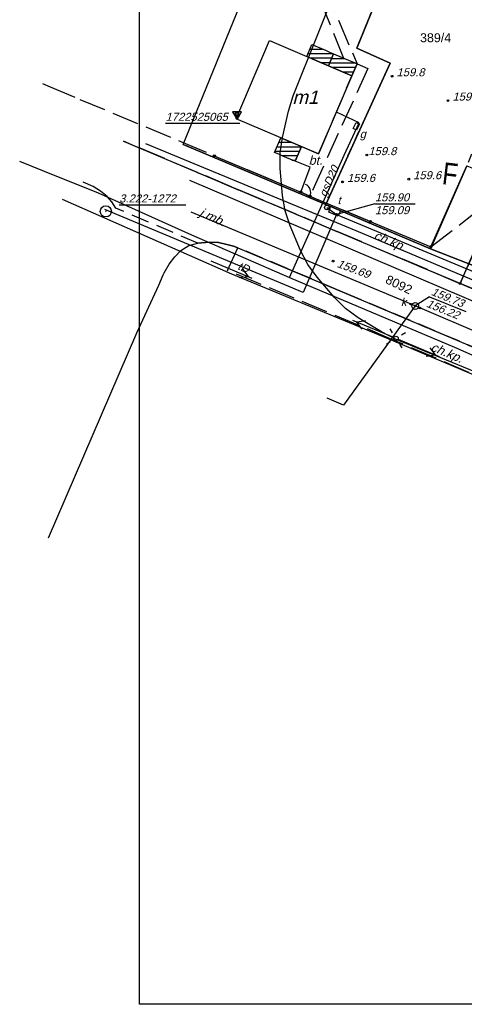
# Model space of a CAD drawing. Header units: inches. Extents: x -32878 to 1350, y -30866 to -1619.
# Tile 1 of 32: x -32878 to -27888, y -30866 to -19821. Entities that reach past the tile are written whole.
import ezdxf

# ---------------------------------------------------------------- set-up
doc = ezdxf.new("R2010")
doc.units = ezdxf.units.IN
doc.header["$MEASUREMENT"] = 0
for name, pattern in [('4001', [0]), ('4002', [2, 1, -1]), ('4003', [3, 2, -1]), ('4004', [4, 3, -1])]:
    doc.linetypes.add(name, pattern=pattern)
doc.layers.add('area', color=6, linetype='Continuous', plot=False)
for name, color, linetype in [('BUDYNKI', 7, 'Continuous'), ('DROGI', 135, 'Continuous'), ('DZIALKI', 7, 'Continuous'), ('ELEMENTY_BUDYNKOW', 7, 'Continuous'), ('LINIE_NAPOWIETRZNE', 184, 'Continuous'), ('ODGIK_1', 7, 'Continuous'), ('OGRODZENIA', 9, 'Continuous'), ('OSNOWA', 7, 'Continuous'), ('RZEZBA', 8, 'Continuous'), ('RZEŹBA', 8, 'Continuous'), ('SYSTEM', 250, 'Continuous'), ('UZ_GAZ', 54, 'Continuous'), ('UZ_KANALIZACJA', 14, 'Continuous'), ('UZ_TELEKOMUNIKACJA', 30, 'Continuous'), ('UZ_WODA', 140, 'Continuous'), ('UZYTKI', 7, 'Continuous')]:
    doc.layers.add(name, color=color, linetype=linetype)
doc.layers.add('sc', color=4, linetype='Continuous', lineweight=30)
doc.styles.add('arialce', font='arial.ttf', dxfattribs={"width": 0.8})
doc.styles.get("Standard").update_dxf_attribs({"font": 'arial.ttf'})

# ---------------------------------------------------------------- blocks, each defined once
blk = doc.blocks.new('1812')
at = {"layer": 'RZEŹBA', "color": 8, "linetype": 'Continuous'}
blk.add_circle((0, 0), 0.2, dxfattribs=at)
blk = doc.blocks.new('1753')
at = {"layer": 'UZ_TELEKOMUNIKACJA', "color": 30, "linetype": 'Continuous'}
for radius in [0.16, 0.08]:
    blk.add_circle((0, 0), radius, dxfattribs=at)
blk = doc.blocks.new('1726')
at = {"layer": 'UZ_KANALIZACJA', "color": 14, "linetype": 'Continuous'}
for radius in [0.16, 0.08]:
    blk.add_circle((0, 0), radius, dxfattribs=at)
blk = doc.blocks.new('1363')
at = {"layer": 'LINIE_NAPOWIETRZNE', "color": 184, "linetype": 'Continuous'}
for p, q in [((0, 1.5), (0, 2.5)), ((-1.5, 0), (-2.5, 0)), ((1.5, 0), (2.5, 0)), ((0, -1.5), (0, -2.5))]:
    blk.add_line(p, q, dxfattribs=at)
blk = doc.blocks.new('1047')
at = {"layer": 'LINIE_NAPOWIETRZNE', "color": 1, "linetype": 'Continuous'}
blk.add_line((0, 0.5), (0, 10.5), dxfattribs=at)
blk = doc.blocks.new('1046')
at = {"layer": 'LINIE_NAPOWIETRZNE', "color": 1, "linetype": 'Continuous'}
for p in [(-1, 7.8), (1, 7.8)]:
    blk.add_line(p, (0, 9.53), dxfattribs=at)
blk = doc.blocks.new('1361')
at = {"layer": 'LINIE_NAPOWIETRZNE', "color": 184, "linetype": 'Continuous'}
blk.add_circle((0, 0), 0.5, dxfattribs=at)
blk = doc.blocks.new('1756')
at = {"layer": 'UZ_TELEKOMUNIKACJA', "color": 30, "linetype": 'Continuous'}
for radius in [0.16, 0.08]:
    blk.add_circle((0, 0), radius, dxfattribs=at)
blk = doc.blocks.new('1001')
at = {"layer": 'SYSTEM', "color": 250, "linetype": 'Continuous'}
blk.add_line((0, 0), (0, 0), dxfattribs=at)
blk = doc.blocks.new('1811')
at = {"layer": 'RZEŹBA', "color": 8, "linetype": 'Continuous'}
blk.add_circle((0, 0), 0.2, dxfattribs=at)
blk = doc.blocks.new('2284')
at = {"layer": 'OGRODZENIA', "color": 184, "linetype": 'Continuous'}
blk.add_line((0, 0), (0, 1), dxfattribs=at)
blk = doc.blocks.new('1284')
at = {"layer": 'OGRODZENIA', "color": 184, "linetype": 'Continuous'}
blk.add_arc((0, 2), 2, 270, 0, dxfattribs=at)
blk = doc.blocks.new('1281')
at = {"layer": 'OGRODZENIA', "color": 184, "linetype": 'Continuous'}
for radius in [0.24, 0.16, 0.08]:
    blk.add_circle((0, 0), radius, dxfattribs=at)
blk = doc.blocks.new('1115')
at = {"layer": 'OSNOWA', "color": 7, "linetype": 'Continuous'}
for radius in [1.25, 0.05]:
    blk.add_circle((0, 0), radius, dxfattribs=at)
blk = doc.blocks.new('1116')
at = {"layer": 'OSNOWA', "color": 7, "linetype": 'Continuous'}
for p, q in [((1, 0.58), (-1, 0.58)), ((-1, 0.58), (0, -1.15)), ((0.5, 0.29), (-0.5, 0.29)), ((-0.5, 0.29), (0, -0.57)), ((0, -1.15), (1, 0.58)), ((0, -0.57), (0.5, 0.29))]:
    blk.add_line(p, q, dxfattribs=at)
blk = doc.blocks.new('nxsd')
at = {"layer": 'BUDYNKI', "color": 7, "linetype": '4001'}
blk.add_polyline3d([(-57.27, -7.73, 0), (-66.51, -3.79, 0), (-62.77, 4.97, 0), (-53.53, 1.02, 0), (-57.27, -7.73, 0)], dxfattribs=at)
at = {"layer": 'DROGI', "color": 8, "linetype": '4004'}
for p, q in [((-88.23, 0.15), (-87.38, -0.21)), ((-87.38, -0.21), (-84.05, -1.62)), ((-84.05, -1.62), (-72.65, -6.38)), ((-41.37, -22.28, 159.58), (-79.17, -6.31, 159.59)), ((-72.65, -6.38, 159.78), (-68.97, -7.96, 159.75)), ((-68.97, -7.96, 159.75), (-59.26, -12.02, 159.69)), ((-59.26, -12.02, 159.69), (-58.23, -12.48, 159.71)), ((-58.23, -12.48, 159.71), (-44.67, -18.16, 159.73)), ((-44.67, -18.16, 159.73), (-39.87, -14.48, 159.94)), ((-39.35, -17.65, 159.8), (-41.37, -22.28, 159.58)), ((-67.48, -20.81, 159.74), (-66.34, -18.26, 159.68)), ((-66.34, -18.26, 159.68), (-22.09, -36.92, 159.51)), ((-52.64, -27.01), (-67.48, -20.81)), ((-49.03, -28.55), (-52.64, -27.01)), ((-25.7, -38.54), (-49.03, -28.55))]:
    blk.add_line(p, q, dxfattribs=at)
at = {"layer": 'DROGI', "color": 8, "linetype": '4003'}
for p, q in [((-79.17, -6.31, 159.59), (-41.37, -22.28, 159.58)), ((-82.58, -11.38, 159.58), (-83.69, -10.92, 159.58)), ((-81.73, -11.92), (-82.58, -11.38)), ((-80.99, -12.53), (-81.73, -11.92)), ((-80.46, -13.13), (-80.99, -12.53)), ((-80.01, -13.82), (-80.46, -13.13)), ((-70.83, -17.74), (-80.01, -13.82)), ((-69.53, -17.63), (-70.83, -17.74)), ((-68.49, -17.68), (-69.53, -17.63)), ((-67.56, -17.89), (-68.49, -17.68)), ((-66.83, -18.1), (-67.56, -17.89)), ((-66.34, -18.26), (-66.83, -18.1)), ((-22.09, -36.92, 159.51), (-66.34, -18.26, 159.68)), ((-41.37, -22.28, 159.58), (-25.05, -29.06, 159.53))]:
    blk.add_line(p, q, dxfattribs=at)
at = {"layer": 'DROGI', "color": 8, "linetype": '4001'}
for p, q in [((-79.17, -6.31, 159.59), (-41.37, -22.28, 159.58)), ((-70.83, -17.74), (-69.53, -17.63)), ((-69.53, -17.63), (-68.49, -17.68)), ((-41.37, -22.28, 159.58), (-39.35, -17.65, 159.8)), ((-73.39, -19.28, 159.89), (-72.73, -18.59, 159.89)), ((-72.73, -18.59, 159.89), (-71.81, -18.02, 159.88)), ((-71.81, -18.02, 159.88), (-70.83, -17.74, 159.87)), ((-68.49, -17.68), (-67.56, -17.89)), ((-67.56, -17.89), (-66.83, -18.1)), ((-66.83, -18.1), (-66.34, -18.26)), ((-66.34, -18.26, 159.68), (-22.09, -36.92, 159.51)), ((-74.03, -20.12, 159.89), (-73.39, -19.28, 159.89)), ((-74.61, -21.08, 159.91), (-74.03, -20.12, 159.89)), ((-75.2, -22.45), (-74.7, -21.29)), ((-74.7, -21.29), (-74.61, -21.08)), ((-77.65, -27.8), (-75.2, -22.45)), ((-87.56, -50.82), (-77.65, -27.8))]:
    blk.add_line(p, q, dxfattribs=at)
at = {"layer": 'DROGI', "color": 8, "linetype": '4004'}
for points in [[(-52.95, 2.36, 0), (-54.42, 2.98, 159.78), (-59.33, 15.12, 0), (-55.25, 24.82, 0), (-54.16, 24.37, 159.8), (-58.19, 14.62, 159.74), (-52.95, 2.36, 0)], [(-59.26, -12.02, 159.69), (-58.2, -9.24, 159.7), (-59.91, -8.57, 0), (-59.2, -6.92, 0), (-57.27, -7.73, 0), (-53.53, 1.02, 0), (-52.95, 2.36, 0), (-51.75, 1.83, 159.8), (-58.23, -12.48, 159.71), (-59.26, -12.02, 159.69)], [(-41.37, -22.28, 159.58), (-39.35, -17.65, 159.8), (-23.13, -24.44, 159.72), (-25.05, -29.06, 159.53), (-41.37, -22.28, 159.58)]]:
    blk.add_polyline3d(points, dxfattribs=at)
at = {"layer": 'DZIALKI', "color": 7, "linetype": '4001'}
for p, q in [((-72.48, -6.67), (-57.5, 29.83)), ((-44.64, 24.46), (-52.98, 4.12)), ((-52.98, 4.12), (-44.64, 24.46)), ((-52.98, 4.12), (-49.25, 2.42)), ((-49.25, 2.42), (-52.98, 4.12)), ((-49.25, 2.42), (-56.46, -13.43)), ((-56.46, -13.43), (-49.25, 2.42)), ((-72.48, -6.67), (-56.46, -13.43)), ((-56.46, -13.43), (-72.48, -6.67)), ((-40.63, -9.08), (-44.71, -18.39)), ((-44.71, -18.39), (-40.63, -9.08)), ((-67.01, -21.24), (-86.01, -12.87)), ((-56.46, -13.43), (-44.71, -18.39)), ((-44.71, -18.39), (-56.46, -13.43)), ((-44.71, -18.39), (-18.35, -28.71)), ((-18.35, -28.71), (-44.71, -18.39)), ((-48.83, -28.75), (-67.01, -21.24)), ((-21.08, -40.46), (-48.83, -28.75))]:
    blk.add_line(p, q, dxfattribs=at)
at = {"layer": 'ELEMENTY_BUDYNKOW', "color": 7, "linetype": '4001'}
for p, q in [((-58.44, 3.52), (-55.67, 3.52)), ((-58.22, 4.02), (-56.83, 4.02)), ((-58.21, 3.02), (-55.78, 3.02)), ((-57.04, 2.52), (-55.99, 2.52)), ((-56, 2.48), (-53.23, 2.48)), ((-55.79, 2.98), (-54.41, 2.98)), ((-55.78, 1.98), (-53.11, 1.98)), ((-54.61, 1.48), (-53.33, 1.48)), ((-61.7, -6.43), (-60.33, -6.43)), ((-62.13, -7.43), (-59.42, -7.43)), ((-61.92, -6.93), (-59.2, -6.93)), ((-61.4, -7.93), (-59.63, -7.93)), ((-60.25, -8.43), (-59.85, -8.43))]:
    blk.add_line(p, q, dxfattribs=at)
for points in [[(-58.58, 3.18, 0), (-58.01, 4.52, 0), (-56.95, 4.07, 0), (-56.49, 3.88, 0), (-56.04, 3.68, 0), (-55.58, 3.48, 0), (-56.15, 2.14, 0), (-58.58, 3.18, 0)], [(-55.58, 3.48, 0), (-52.95, 2.36, 0), (-53.53, 1.02, 0), (-56.15, 2.14, 0), (-55.58, 3.48, 0)], [(-59.2, -6.92, 0), (-59.91, -8.57, 0), (-60.37, -8.38, 0), (-60.82, -8.18, 0), (-61.28, -7.98, 0), (-61.74, -7.78, 0), (-62.2, -7.59, 0), (-61.49, -5.93, 0), (-59.2, -6.92, 0)]]:
    blk.add_polyline3d(points, dxfattribs=at)
at = {"layer": 'ODGIK_1', "color": 230, "linetype": '4001'}
blk.add_polyline3d([(-22.56, -39.27, 0), (-48.62, -28.51, 0), (-50.22, -27.69, 0), (-52.81, -26.12, 0), (-54.23, -25.09, 0), (-55.46, -23.86, 0), (-57.44, -21.56, 0), (-58.48, -20.14, 0), (-59.29, -18.59, 0), (-60.46, -15.79, 0), (-61.02, -14.13, 0), (-61.3, -12.4, 0), (-61.57, -9.38, 0), (-61.58, -7.63, 0), (-61.32, -5.89, 0), (-60.65, -2.94, 0), (-60.11, -1.23, 0), (-49.18, 26.03, 0)], dxfattribs=at)
at = {"layer": 'OGRODZENIA', "color": 184, "linetype": '4001'}
for p, q in [((-68.97, -7.96, 159.75), (-59.26, -12.02, 159.69)), ((-44.67, -18.16), (-40.63, -9.08)), ((-58.23, -12.48, 159.71), (-44.67, -18.16, 159.73))]:
    blk.add_line(p, q, dxfattribs=at)
at = {"layer": 'OSNOWA', "color": 7, "linetype": 'Continuous'}
for p, q in [((-74.44, -4.3, 160.28), (-66.09, -4.3, 160.28)), ((-79.64, -13.46), (-72.17, -13.46))]:
    blk.add_line(p, q, dxfattribs=at)
at = {"layer": 'UZ_GAZ', "color": 54, "linetype": '4001'}
for p, q in [((-52.7, -4.24), (-55.26, -3.04)), ((-54.41, -7.87), (-52.7, -4.24)), ((-90.81, -8.55), (-88.06, -9.68)), ((-60.53, -21.61), (-54.41, -7.87)), ((-88.06, -9.68), (-82.01, -12.11)), ((-82.01, -12.11), (-71.54, -16.82)), ((-71.54, -16.82), (-60.53, -21.61)), ((-60.53, -21.61), (-42.01, -29.43)), ((-42.01, -29.43), (-33.15, -33.32))]:
    blk.add_line(p, q, dxfattribs=at)
blk.add_polyline3d([(-53.02, -5.06, 0), (-53.38, -4.89, 0), (-53.05, -4.21, 0), (-52.69, -4.39, 0), (-53.02, -5.06, 0)], dxfattribs=at)
at = {"layer": 'UZ_KANALIZACJA', "color": 14, "linetype": '4001'}
for p, q in [((-20.97, -32.37, 159.62), (-71.73, -10.71, 159.67)), ((-46.41, -24.8), (-71.57, -14.29)), ((-46.41, -24.8), (-54.47, -35.91)), ((-19.35, -36.38), (-46.41, -24.8)), ((-54.47, -35.91), (-56.32, -35.13))]:
    blk.add_line(p, q, dxfattribs=at)
at = {"layer": 'UZ_KANALIZACJA', "color": 14, "linetype": 'Continuous'}
for q in [(-46.41, -24.8), (-40.74, -25.43)]:
    blk.add_line((-44.82, -23.78), q, dxfattribs=at)
blk.add_circle((-46.41, -24.8), 0.375, dxfattribs=at)
at = {"layer": 'UZ_TELEKOMUNIKACJA', "color": 30, "linetype": '4001'}
for p, q in [((-59.01, -23.28), (-81.24, -13.96)), ((-56.34, -13.75), (-55.25, -14.52)), ((-55.25, -14.52), (-59.01, -23.28)), ((-55.25, -14.52), (10.35, -41.93))]:
    blk.add_line(p, q, dxfattribs=at)
at = {"layer": 'UZ_TELEKOMUNIKACJA', "color": 30, "linetype": 'Continuous'}
for q in [(-55.25, -14.52), (-46.43, -13.33)]:
    blk.add_line((-50.94, -13.33), q, dxfattribs=at)
at = {"layer": 'UZ_TELEKOMUNIKACJA', "color": 30, "linetype": '4001'}
blk.add_polyline3d([(-55.92, -13.64, 159.89), (-54.82, -14.09, 159.9), (-55.08, -14.73, 159.9), (-56.13, -14.28, 159.91), (-55.92, -13.64, 159.89)], dxfattribs=at)
at = {"layer": 'UZ_WODA', "color": 5, "linetype": '4001'}
for p, q in [((-76.67, -6.59), (-53.09, -16.34)), ((-53.09, -16.34), (-35.43, -23.79))]:
    blk.add_line(p, q, dxfattribs=at)
at = {"layer": 'UZYTKI', "color": 184, "linetype": '4002'}
blk.add_polyline3d([(-29.69, 18.22, 0), (-40.63, -9.08, 0), (-14.5, -19.88, 0), (-18.35, -28.71, 0), (-44.71, -18.39, 0), (-56.46, -13.43, 0), (-49.25, 2.42, 0), (-52.98, 4.12, 0), (-44.64, 24.46, 0), (-57.5, 29.83, 0), (-47.03, 55.38, 0), (-19.37, 43.95, 0), (-29.69, 18.22, 0)], dxfattribs=at)
at = {"layer": 'DZIALKI', "color": 7, "xscale": 0.5, "yscale": 0.5, "zscale": 0.5}
for p in [(-52.98, 4.12), (-52.98, 4.12), (-52.98, 4.12), (-52.98, 4.12), (-49.25, 2.42), (-49.25, 2.42), (-49.25, 2.42), (-49.25, 2.42), (-72.48, -6.67), (-72.48, -6.67), (-72.48, -6.67), (-72.48, -6.67), (-86.01, -12.87), (-86.01, -12.87), (-56.46, -13.43), (-56.46, -13.43), (-56.46, -13.43), (-56.46, -13.43), (-56.46, -13.43), (-56.46, -13.43), (-44.71, -18.39), (-44.71, -18.39), (-44.71, -18.39), (-44.71, -18.39), (-44.71, -18.39), (-44.71, -18.39), (-67.01, -21.24), (-67.01, -21.24), (-48.83, -28.75), (-48.83, -28.75)]:
    blk.add_blockref('1001', p, dxfattribs=at)
at = {"layer": 'LINIE_NAPOWIETRZNE', "color": 184, "xscale": 0.5, "yscale": 0.5, "zscale": 0.5}
for name, p, rotation in [('1361', (-56.34, -13.75, 159.98), 359.99), ('1363', (-48.58, -28.44), 31.99999700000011), ('1361', (-48.58, -28.44, 159.98), 359.99)]:
    blk.add_blockref(name, p, dxfattribs=dict(at, rotation=rotation))
at = {"layer": 'LINIE_NAPOWIETRZNE', "color": 1, "xscale": 0.5, "yscale": 0.5, "zscale": 0.5}
for name, p, rotation in [('1047', (-69.58, -19.64), 247.260104), ('1046', (-69.58, -19.64), 247.260104), ('1047', (-48.58, -28.44), 67.260104), ('1046', (-48.58, -28.44), 67.260104), ('1047', (-48.58, -28.44, 159.98), 247.159105), ('1046', (-48.58, -28.44, 159.98), 247.159105)]:
    blk.add_blockref(name, p, dxfattribs=dict(at, rotation=rotation))
at = {"layer": 'OGRODZENIA', "color": 184, "xscale": 0.5, "yscale": 0.5, "zscale": 0.5}
for p in [(-68.97, -7.96), (-59.26, -12.02), (-58.23, -12.48), (-51.45, -15.32), (-44.67, -18.16), (-44.67, -18.16)]:
    blk.add_blockref('1281', p, dxfattribs=at)
at = {"layer": 'OGRODZENIA', "color": 184, "xscale": 0.5, "yscale": 1.129979, "rotation": 66.088994}
blk.add_blockref('2284', (-58.23, -12.48, 159.71), dxfattribs=at)
at = {"layer": 'OGRODZENIA', "color": 184, "xscale": 0.5, "yscale": 0.5, "zscale": 0.5, "rotation": 66.088994}
blk.add_blockref('1284', (-58.23, -12.48, 159.71), dxfattribs=at)
at = {"layer": 'OSNOWA', "color": 7, "xscale": 0.5, "yscale": 0.5, "zscale": 0.5}
for name, p in [('1116', (-66.42, -3.3, 160.28)), ('1115', (-81.14, -14.19))]:
    blk.add_blockref(name, p, dxfattribs=at)
at = {"layer": 'RZEZBA', "color": 8, "xscale": 0.5, "yscale": 0.5, "zscale": 0.5}
for name, p in [('1812', (-49.02, 0.97, 159.77)), ('1812', (-42.74, -1.76, 159.56)), ('1812', (-51.85, -7.86, 159.77)), ('1812', (-54.57, -10.88, 159.62)), ('1812', (-47.15, -10.58, 159.56)), ('1811', (-55.64, -19.76, 159.69)), ('1811', (-41.37, -22.28, 159.58))]:
    blk.add_blockref(name, p, dxfattribs=at)
at = {"layer": 'UZ_KANALIZACJA', "color": 14, "xscale": 0.5, "yscale": 0.5, "zscale": 0.5}
for p in [(-46.94, -24.59, 159.62), (-46.41, -24.8), (-45.9, -25.03, 159.62)]:
    blk.add_blockref('1726', p, dxfattribs=at)
at = {"layer": 'UZ_TELEKOMUNIKACJA', "color": 30, "xscale": 0.5, "yscale": 0.5, "zscale": 0.5, "rotation": 334.699999}
for name in ['1753', '1756']:
    blk.add_blockref(name, (-55.25, -14.52), dxfattribs=at)
at = {"layer": 'BUDYNKI', "color": 7, "oblique": 15}
blk.add_text('m1', height=1.5, rotation=359.97, dxfattribs=at).set_placement((-60.21, -2.13))
at = {"layer": 'DROGI', "color": 8, "oblique": 15}
blk.add_text('bt.', height=1, dxfattribs=at).set_placement((-58.38, -8.96))
for s, rotation, p in [('j.mb.', 335.7461, (-70.73, -14.66)), ('ch.kp.', 336.9596, (-51.15, -17.23)), ('ch.kp.', 337.0845, (-44.76, -29.76))]:
    blk.add_text(s, height=1, rotation=rotation, dxfattribs=at).set_placement(p)
at = {"layer": 'DZIALKI', "color": 7}
blk.add_text('389/4', height=1, dxfattribs=at).set_placement((-45.88, 4.79))
blk.add_text('8092', height=1, rotation=334.4703, dxfattribs=at).set_placement((-49.86, -22.18))
at = {"layer": 'OSNOWA', "color": 7, "oblique": 15}
for s, p in [('1722525065', (-74.44, -4.03, 160.28)), ('3.222-1272', (-79.64, -13.19))]:
    blk.add_text(s, height=0.9, dxfattribs=at).set_placement(p)
at = {"layer": 'RZEZBA', "color": 8, "oblique": 15}
for s, p in [('159.8', (-48.52, 0.97, 159.77)), ('159.6', (-42.24, -1.76, 159.56)), ('159.8', (-51.68, -7.88, 159.77)), ('159.6', (-46.65, -10.58, 159.56)), ('159.6', (-54.07, -10.88, 159.62))]:
    blk.add_text(s, height=0.9, dxfattribs=at).set_placement(p)
blk.add_text('159.69', height=0.9, rotation=339.8027, dxfattribs=at).set_placement((-55.28, -20.4, 159.69))
at = {"layer": 'UZ_GAZ', "color": 54, "oblique": 15}
for s, rotation, p in [('g', 359.97, (-52.65, -5.95)), ('gsD20', 65.9988, (-56.44, -12.66))]:
    blk.add_text(s, height=0.9, rotation=rotation, dxfattribs=at).set_placement(p)
at = {"layer": 'UZ_KANALIZACJA', "color": 14, "oblique": 15}
for s, rotation, p in [('159.73', 337.9457, (-44.71, -23.53)), ('k', 359.97, (-48.03, -24.8)), ('156.22', 337.9457, (-45.25, -24.86))]:
    blk.add_text(s, height=0.9, rotation=rotation, dxfattribs=at).set_placement(p)
at = {"layer": 'UZ_TELEKOMUNIKACJA', "color": 30, "oblique": 15}
for s, rotation, p in [('159.90', 359.97, (-50.94, -13.06)), ('t', 359.97, (-55.13, -13.37)), ('159.09', 359.97, (-50.94, -14.5)), ('tD', 337.2525, (-66.44, -20.65))]:
    blk.add_text(s, height=0.9, rotation=rotation, dxfattribs=at).set_placement(p)

msp = doc.modelspace()

# ---------------------------------------------------------------- linework, layer by layer
at = {"layer": 'area', "color": 1}
msp.add_lwpolyline([(-31532.08, -30866.118), (-31532.08, -1618.691), (-10962.681, -1618.691), (-10962.681, -30866.118)], close=True, dxfattribs=at)

# ---------------------------------------------------------------- block references
at = {"layer": 'area', "xscale": 100, "yscale": 100, "zscale": 100}
msp.add_blockref('nxsd', (-23797.089, -20552.918), dxfattribs=at)

# ---------------------------------------------------------------- texts
at = {"layer": 'sc', "ltscale": 2, "insert": (-28116.795, -21419.726), "char_height": 247.104, "width": 509.7407, "attachment_point": 1, "rotation": 353.2532433, "style": 'arialce'}
msp.add_mtext('F', dxfattribs=at)

doc.saveas('drawing.dxf')
